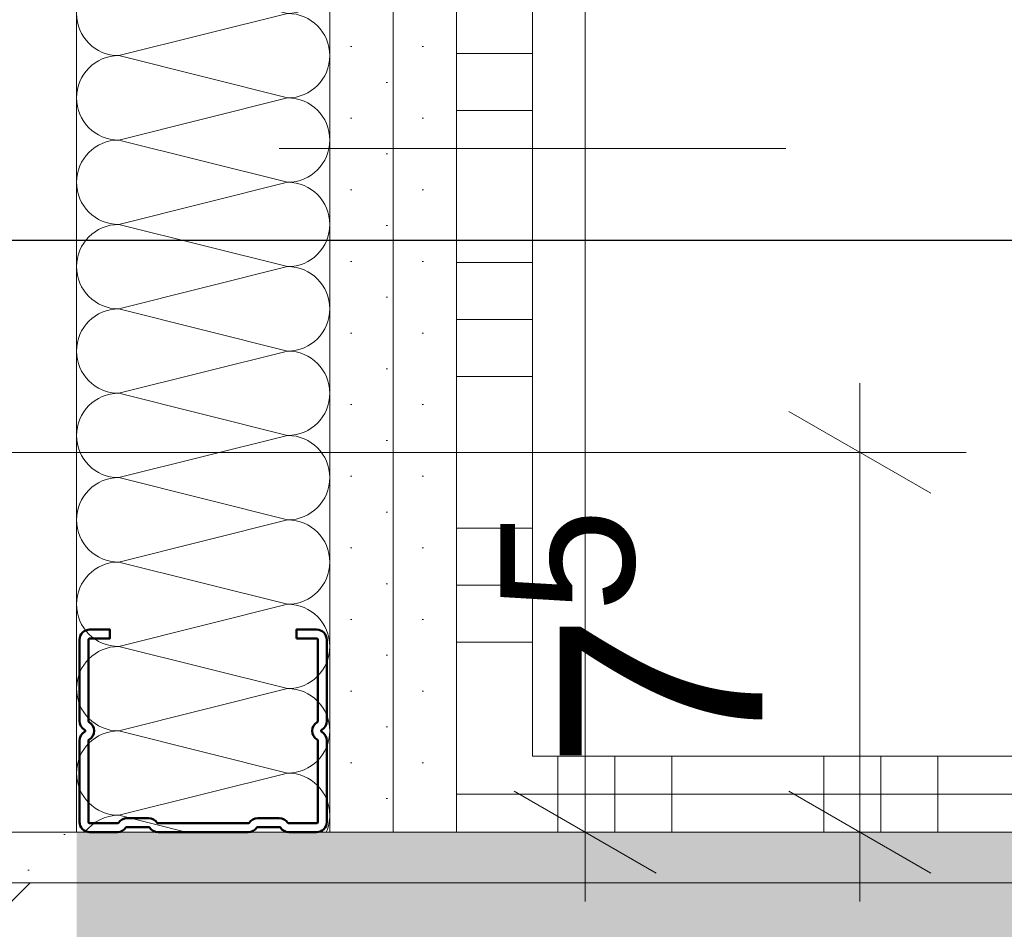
# Model space of a CAD drawing. Header units: metres. Extents: x -3.5 to 65.3, y -10.9 to 16.7.
# Tile 111 of 138: x 44.129 to 44.323, y 0.236 to 0.415. Entities that reach past the tile are written whole.
import ezdxf

# ---------------------------------------------------------------- set-up
doc = ezdxf.new("R2010")
doc.units = ezdxf.units.M
doc.header["$MEASUREMENT"] = 0
doc.linetypes.add('Untersicht', pattern=[0.04, 0.03, -0.01])
doc.linetypes.add('Wipeout_Contour', pattern=[1, 0, -1])
for name, color, linetype in [('102 - Bemaßung_ Beschriftung.Detail_ Ausschnitt', 7, 'Continuous'), ('604 - Struktur.Wand Aussen', 7, 'Continuous'), ('605 - Struktur.Wand Innen', 7, 'Continuous'), ('608 - Struktur.Träger', 7, 'Continuous'), ('654 - Abdeckung.Wand Belag', 7, 'Continuous'), ('660 - Unterkonstruktion.Trockenbau', 7, 'Continuous'), ('Neubau_102 - Bemaßung_ Beschriftung.Detail_ Ausschnitt', 7, 'Continuous'), ('Neubau_606 - Struktur.Wand Innen Ausbau', 7, 'Continuous'), ('Neubau_650 - Abdeckung.Fußboden Aufbau', 7, 'Continuous')]:
    doc.layers.add(name, color=color, linetype=linetype)
doc.styles.add('ERSTELLTER_STIL_1', font='txt')
doc.dimstyles.new('ERSTELLTER_STIL__1', dxfattribs={"dimtxt": 0.04, "dimasz": 0.02128, "dimexe": 0.18, "dimexo": 0.0625, "dimgap": 0, "dimtad": 1, "dimzin": 0, "dimdsep": 46, "dimtxsty": 'ERSTELLTER_STIL_1', "dimblk": 'ARROWHEAD_2', "dimblk1": 'ARROWHEAD_2', "dimblk2": 'ARROWHEAD_2', "dimcen": 0.09, "dimse1": 1, "dimse2": 1, "dimclrd": 7, "dimclre": 7, "dimclrt": 7, "dimazin": 0, "dimtfac": 1, "dimtdec": 4, "dimtmove": 0, "dimatfit": 3, "dimfxl": 1, "dimtolj": 1, "dimtzin": 0, "dimarcsym": 0})
doc.dimstyles.new('ERSTELLTER_STIL__3', dxfattribs={"dimtxt": 0.04, "dimasz": 0.02128, "dimexe": 0.18, "dimexo": 0.0625, "dimgap": 0, "dimtad": 1, "dimtih": 1, "dimtoh": 1, "dimzin": 0, "dimdsep": 46, "dimtxsty": 'ERSTELLTER_STIL_1', "dimblk": 'ARROWHEAD_2', "dimblk1": 'ARROWHEAD_2', "dimblk2": 'ARROWHEAD_2', "dimcen": 0.09, "dimse1": 1, "dimse2": 1, "dimclrd": 7, "dimclre": 7, "dimclrt": 7, "dimazin": 0, "dimtfac": 1, "dimtdec": 4, "dimtmove": 0, "dimatfit": 3, "dimfxl": 1, "dimtolj": 1, "dimtzin": 0, "dimarcsym": 0})
doc.dimstyles.new('ERSTELLTER_STIL__4', dxfattribs={"dimtxt": 0.04, "dimasz": 0.02128, "dimexe": 0.18, "dimexo": 0.0625, "dimgap": 0, "dimtad": 1, "dimtih": 1, "dimtoh": 1, "dimzin": 0, "dimdsep": 46, "dimtxsty": 'ERSTELLTER_STIL_1', "dimblk": 'ARROWHEAD_2', "dimblk1": 'ARROWHEAD_2', "dimblk2": 'ARROWHEAD_2', "dimcen": 0.09, "dimse1": 1, "dimse2": 1, "dimclrd": 7, "dimclre": 7, "dimclrt": 7, "dimazin": 0, "dimtfac": 1, "dimtdec": 4, "dimtmove": 2, "dimatfit": 3, "dimfxl": 1, "dimtolj": 1, "dimtzin": 0, "dimarcsym": 0})
doc.dimstyles.new('ERSTELLTER_STIL__6', dxfattribs={"dimtxt": 0.04, "dimasz": 0.02128, "dimexe": 0.18, "dimexo": 0.0625, "dimgap": 0, "dimtad": 1, "dimzin": 0, "dimdsep": 46, "dimtxsty": 'ERSTELLTER_STIL_1', "dimblk": 'ARROWHEAD_2', "dimblk1": 'ARROWHEAD_2', "dimblk2": 'ARROWHEAD_2', "dimcen": 0.09, "dimclrd": 7, "dimclre": 7, "dimclrt": 7, "dimazin": 0, "dimtfac": 1, "dimtdec": 4, "dimtmove": 0, "dimatfit": 3, "dimfxl": 1, "dimtolj": 1, "dimtzin": 0, "dimarcsym": 0})
doc.dimstyles.new('ERSTELLTER_STIL__7', dxfattribs={"dimtxt": 0.18, "dimasz": 0.010944, "dimexe": 0.18, "dimexo": 0.0625, "dimgap": 0, "dimtad": 0, "dimtih": 1, "dimtoh": 1, "dimdec": 4, "dimzin": 0, "dimdsep": 46, "dimcen": 0.09, "dimadec": 0, "dimazin": 0, "dimtfac": 1, "dimtdec": 4, "dimtmove": 0, "dimatfit": 3, "dimldrblk": 'ARROWHEAD_11', "dimfxl": 1, "dimtolj": 1, "dimtzin": 0, "dimarcsym": 0})
pattern_1 = [(45, (0, 0), (-0.007071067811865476, 0.007071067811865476), [0, -0.01])]
pattern_2 = [(44.99999999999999, (0, 0), (-0.03394112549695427, 0.03394112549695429), []), (44.99999999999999, (-0.01697056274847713, 0.01697056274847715), (-0.03394112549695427, 0.03394112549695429), [0.036, -0.012])]

# ---------------------------------------------------------------- blocks, each defined once
blk = doc.blocks.new('*X8')
at = {"layer": 'Neubau_606 - Struktur.Wand Innen Ausbau', "color": 7, "linetype": 'Continuous', "lineweight": 5}
for p, q in [((44.16832285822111, 0.4299999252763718), (44.14832315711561, 0.4249999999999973)), ((44.18165649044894, 0.4166666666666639), (44.14832315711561, 0.4249999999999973)), ((44.18165649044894, 0.4166666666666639), (44.14832315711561, 0.4083333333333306)), ((44.18165649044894, 0.3999999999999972), (44.14832315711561, 0.4083333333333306)), ((44.18165649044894, 0.3999999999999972), (44.14832315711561, 0.3916666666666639)), ((44.18165649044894, 0.3833333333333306), (44.14832315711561, 0.3916666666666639)), ((44.18165649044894, 0.3833333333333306), (44.14832315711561, 0.3749999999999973)), ((44.18165649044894, 0.3666666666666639), (44.14832315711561, 0.3749999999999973)), ((44.18165649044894, 0.3666666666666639), (44.14832315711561, 0.3583333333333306)), ((44.18165649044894, 0.3499999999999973), (44.14832315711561, 0.3583333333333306)), ((44.18165649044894, 0.3499999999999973), (44.14832315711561, 0.3416666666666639)), ((44.18165649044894, 0.3333333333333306), (44.14832315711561, 0.3416666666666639)), ((44.18165649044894, 0.3333333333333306), (44.14832315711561, 0.3249999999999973)), ((44.18165649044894, 0.3166666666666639), (44.14832315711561, 0.3249999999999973)), ((44.18165649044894, 0.3166666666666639), (44.14832315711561, 0.3083333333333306)), ((44.18165649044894, 0.2999999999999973), (44.14832315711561, 0.3083333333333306)), ((44.18165649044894, 0.2999999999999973), (44.14832315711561, 0.2916666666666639)), ((44.18165649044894, 0.2833333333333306), (44.14832315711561, 0.2916666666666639)), ((44.18165649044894, 0.2833333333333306), (44.14832315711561, 0.2749999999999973)), ((44.18165649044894, 0.2666666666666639), (44.14832315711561, 0.2749999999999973)), ((44.18165649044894, 0.2666666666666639), (44.14832315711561, 0.2583333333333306)), ((44.16165649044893, 0.2549999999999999), (44.14832315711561, 0.2583333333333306))]:
    blk.add_line(p, q, dxfattribs=at)
for centre, radius, start, end in [((44.14832315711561, 0.4333333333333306), 0.008333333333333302, 203.5788663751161, 270), ((44.18165649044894, 0.4249999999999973), 0.008333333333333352, 0, 36.86936101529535), ((44.14832315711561, 0.4166666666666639), 0.008333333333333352, 90, 180), ((44.18165649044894, 0.4249999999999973), 0.008333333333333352, 270, 0), ((44.14832315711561, 0.4166666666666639), 0.008333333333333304, 180, 270), ((44.18165649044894, 0.4083333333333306), 0.008333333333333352, 0, 90), ((44.14832315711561, 0.3999999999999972), 0.008333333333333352, 90, 180), ((44.18165649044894, 0.4083333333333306), 0.00833333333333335, 270, 0), ((44.14832315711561, 0.3999999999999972), 0.008333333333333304, 180, 270), ((44.18165649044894, 0.3916666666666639), 0.008333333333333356, 0, 90), ((44.14832315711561, 0.3833333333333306), 0.008333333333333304, 90, 180), ((44.18165649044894, 0.3916666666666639), 0.008333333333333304, 270, 0), ((44.14832315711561, 0.3833333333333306), 0.008333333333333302, 180, 270), ((44.18165649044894, 0.3749999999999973), 0.008333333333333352, 0, 90), ((44.14832315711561, 0.3666666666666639), 0.008333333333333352, 90, 180), ((44.18165649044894, 0.3749999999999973), 0.008333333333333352, 270, 0), ((44.14832315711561, 0.3666666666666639), 0.008333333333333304, 180, 270), ((44.18165649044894, 0.3583333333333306), 0.008333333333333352, 0, 90), ((44.14832315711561, 0.3499999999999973), 0.008333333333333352, 90, 180), ((44.18165649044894, 0.3583333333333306), 0.00833333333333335, 270, 0), ((44.14832315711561, 0.3499999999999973), 0.008333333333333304, 180, 270), ((44.18165649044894, 0.3416666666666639), 0.008333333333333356, 0, 90), ((44.14832315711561, 0.3333333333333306), 0.008333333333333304, 90, 180), ((44.18165649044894, 0.3416666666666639), 0.008333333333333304, 270, 0), ((44.14832315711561, 0.3333333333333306), 0.008333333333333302, 180, 270), ((44.18165649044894, 0.3249999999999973), 0.008333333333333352, 0, 90), ((44.14832315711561, 0.3166666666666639), 0.008333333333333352, 90, 180), ((44.18165649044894, 0.3249999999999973), 0.008333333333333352, 270, 0), ((44.14832315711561, 0.3166666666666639), 0.008333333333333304, 180, 270), ((44.18165649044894, 0.3083333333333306), 0.008333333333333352, 0, 90), ((44.14832315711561, 0.2999999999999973), 0.008333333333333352, 90, 180), ((44.18165649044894, 0.3083333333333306), 0.00833333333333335, 270, 0), ((44.14832315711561, 0.2999999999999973), 0.008333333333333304, 180, 270), ((44.18165649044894, 0.2916666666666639), 0.008333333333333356, 0, 90), ((44.14832315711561, 0.2833333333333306), 0.008333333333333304, 90, 180), ((44.18165649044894, 0.2916666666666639), 0.008333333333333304, 270, 0), ((44.14832315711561, 0.2833333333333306), 0.008333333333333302, 180, 270), ((44.18165649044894, 0.2749999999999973), 0.008333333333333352, 0, 90), ((44.14832315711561, 0.2666666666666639), 0.008333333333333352, 90, 180), ((44.18165649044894, 0.2749999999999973), 0.008333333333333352, 270, 0), ((44.14832315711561, 0.2666666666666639), 0.008333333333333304, 180, 270), ((44.18165649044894, 0.2583333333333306), 0.008333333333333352, 0, 90), ((44.14832315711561, 0.2499999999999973), 0.008333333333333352, 90, 143.1301023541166), ((44.18165649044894, 0.2583333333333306), 0.00833333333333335, 336.4218215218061, 0)]:
    blk.add_arc(centre, radius, start, end, dxfattribs=at)
blk = doc.blocks.new('*X93')
at = {"layer": '654 - Abdeckung.Wand Belag', "color": 7, "linetype": 'Continuous', "lineweight": 5}
blk.add_line((44.21498974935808, 0.2625000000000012), (44.22248964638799, 0.2625000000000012), dxfattribs=at)
blk = doc.blocks.new('*X95')
at = {"layer": '654 - Abdeckung.Wand Belag', "color": 7, "linetype": 'Continuous', "lineweight": 5}
for p, q in [((44.23499999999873, 0.2700001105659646), (44.23499999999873, 0.2625000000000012)), ((44.24624999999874, 0.270000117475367), (44.24624999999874, 0.2625000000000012)), ((44.25749999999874, 0.2700001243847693), (44.25749999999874, 0.2625000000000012)), ((44.28749999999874, 0.2700001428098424), (44.28749999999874, 0.2625000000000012)), ((44.29874999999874, 0.2700001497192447), (44.29874999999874, 0.2625000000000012)), ((44.30999999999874, 0.2700001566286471), (44.30999999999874, 0.2625000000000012)), ((44.22998974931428, 0.2625000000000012), (44.25749999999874, 0.2625000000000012)), ((44.23499999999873, 0.2625000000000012), (44.23499999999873, 0.2550001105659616)), ((44.24624999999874, 0.2625000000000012), (44.24624999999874, 0.255000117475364)), ((44.25749999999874, 0.2625000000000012), (44.30999999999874, 0.2625000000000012)), ((44.25749999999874, 0.2625000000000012), (44.25749999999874, 0.2550001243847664)), ((44.28749999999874, 0.2625000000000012), (44.28749999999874, 0.2550001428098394)), ((44.29874999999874, 0.2625000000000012), (44.29874999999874, 0.2550001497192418)), ((44.30999999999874, 0.2625000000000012), (44.36249999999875, 0.2625000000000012)), ((44.30999999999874, 0.2625000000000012), (44.30999999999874, 0.2550001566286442))]:
    blk.add_line(p, q, dxfattribs=at)
blk = doc.blocks.new('*X96')
at = {"layer": '654 - Abdeckung.Wand Belag', "color": 7, "linetype": 'Continuous', "lineweight": 5}
blk.add_line((44.22248964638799, 0.2625000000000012), (44.22998974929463, 0.2625000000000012), dxfattribs=at)
blk = doc.blocks.new('*X140')
at = {"layer": '654 - Abdeckung.Wand Belag', "color": 7, "linetype": 'Continuous', "lineweight": 5}
for p, q in [((44.2149898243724, 0.5025000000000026), (44.22998982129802, 0.5025000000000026)), ((44.21498981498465, 0.4725000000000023), (44.22998981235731, 0.4725000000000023)), ((44.21498981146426, 0.4612500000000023), (44.22998980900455, 0.4612500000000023)), ((44.21498980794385, 0.4500000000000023), (44.22998980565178, 0.4500000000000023)), ((44.21498979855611, 0.420000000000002), (44.22998979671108, 0.420000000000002)), ((44.21498979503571, 0.408750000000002), (44.22998979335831, 0.408750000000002)), ((44.21498979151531, 0.397500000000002), (44.22998979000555, 0.397500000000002)), ((44.21498978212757, 0.3675000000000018), (44.22998978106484, 0.3675000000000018)), ((44.21498977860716, 0.3562500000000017), (44.22998977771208, 0.3562500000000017)), ((44.21498977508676, 0.3450000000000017), (44.22998977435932, 0.3450000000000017)), ((44.21498976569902, 0.3150000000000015), (44.22998976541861, 0.3150000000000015)), ((44.21498976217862, 0.3037500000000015), (44.22998976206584, 0.3037500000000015)), ((44.21498975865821, 0.2925000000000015), (44.22998975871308, 0.2925000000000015))]:
    blk.add_line(p, q, dxfattribs=at)
blk = doc.blocks.new('*D167')
at = {"layer": '102 - Bemaßung_ Beschriftung.Detail_ Ausschnitt', "color": 7, "linetype": 'Continuous', "lineweight": 5}
for p, q in [((43.97307175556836, 1.111299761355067), (43.95690595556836, 1.083299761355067)), ((45.47310035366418, 1.111299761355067), (45.45693455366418, 1.083299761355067)), ((43.96498885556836, 1.097299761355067), (45.46501753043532, 1.097299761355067))]:
    blk.add_line(p, q, dxfattribs=at)
at = {"layer": '102 - Bemaßung_ Beschriftung.Detail_ Ausschnitt', "color": 7, "lineweight": 5, "char_height": 0.04, "attachment_point": 7, "style": 'ERSTELLTER_STIL_1'}
for s, insert in [('\\A1;{\\pql;\\fArial|b0|i0|c0|p38;1,50}', (44.74336292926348, 1.105299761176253)), ('\\A1;{\\pql;\\fArial|b0|i0|c0|p38;3}', (45.4265711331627, 1.105299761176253))]:
    blk.add_mtext(s, dxfattribs=dict(at, insert=insert))
blk = doc.blocks.new('ARROWHEAD_2')
at = {"color": 0, "linetype": 'Continuous', "lineweight": 0}
for p, q in [((-0.3781315, -0.655), (0.3781315, 0.655)), ((0, 0), (-1, 0))]:
    blk.add_line(p, q, dxfattribs=at)
blk = doc.blocks.new('*D197')
at = {"layer": '102 - Bemaßung_ Beschriftung.Detail_ Ausschnitt', "color": 7, "linetype": 'Continuous', "lineweight": 5}
for p, q in [((44.60098904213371, 0.2630828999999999), (44.62898904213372, 0.2469170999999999)), ((44.63598904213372, 0.2549999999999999), (44.59398904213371, 0.2549999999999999)), ((44.61498904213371, 0.245000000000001), (44.61498904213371, 0.2549999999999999)), ((44.60098904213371, 0.253082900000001), (44.62898904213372, 0.236917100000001)), ((44.63598904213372, 0.245000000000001), (44.59398904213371, 0.245000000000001)), ((44.61498904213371, 0.231308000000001), (44.61498904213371, 0.245000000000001))]:
    blk.add_line(p, q, dxfattribs=at)
at = {"layer": '102 - Bemaßung_ Beschriftung.Detail_ Ausschnitt', "color": 7, "lineweight": 5, "insert": (44.60698904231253, 0.2065536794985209), "char_height": 0.04, "attachment_point": 7, "rotation": 90, "style": 'ERSTELLTER_STIL_1'}
blk.add_mtext('\\A1;{\\pql;\\fArial|b0|i0|c0|p38;1}', dxfattribs=at)
blk = doc.blocks.new('*D198')
at = {"layer": '102 - Bemaßung_ Beschriftung.Detail_ Ausschnitt', "color": 7, "linetype": 'Continuous', "lineweight": 5}
for p, q in [((44.61498904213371, 0.5049999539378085), (44.61498904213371, 0.8699749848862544)), ((44.60098904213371, 0.5130828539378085), (44.62898904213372, 0.4969170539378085)), ((44.63598904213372, 0.5049999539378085), (44.59398904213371, 0.5049999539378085)), ((44.61498904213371, 0.2549999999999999), (44.61498904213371, 0.5049999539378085)), ((44.60098904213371, 0.2630828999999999), (44.62898904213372, 0.2469170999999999)), ((44.63598904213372, 0.2549999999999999), (44.59398904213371, 0.2549999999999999))]:
    blk.add_line(p, q, dxfattribs=at)
at = {"layer": '102 - Bemaßung_ Beschriftung.Detail_ Ausschnitt', "color": 7, "lineweight": 5, "insert": (44.60698904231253, 0.349645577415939), "char_height": 0.04, "attachment_point": 7, "rotation": 90, "style": 'ERSTELLTER_STIL_1'}
blk.add_mtext('\\A1;{\\pql;\\fArial|b0|i0|c0|p38;25}', dxfattribs=at)
blk = doc.blocks.new('*D212')
at = {"layer": '102 - Bemaßung_ Beschriftung.Detail_ Ausschnitt', "color": 7, "linetype": 'Continuous', "lineweight": 5}
for p, q in [((44.50098904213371, 0.2630828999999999), (44.52898904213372, 0.2469170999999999)), ((44.53598904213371, 0.2549999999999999), (44.49398904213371, 0.2549999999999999)), ((44.51498904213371, 0.2449999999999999), (44.51498904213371, 0.2549999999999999)), ((44.50098904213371, 0.2530828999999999), (44.52898904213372, 0.2369170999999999)), ((44.53598904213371, 0.2449999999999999), (44.49398904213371, 0.2449999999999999)), ((44.51498904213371, 0.2313079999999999), (44.51498904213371, 0.2449999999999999))]:
    blk.add_line(p, q, dxfattribs=at)
at = {"layer": '102 - Bemaßung_ Beschriftung.Detail_ Ausschnitt', "color": 7, "lineweight": 5, "insert": (44.50698904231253, 0.2065536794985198), "char_height": 0.04, "attachment_point": 7, "rotation": 90, "style": 'ERSTELLTER_STIL_1'}
blk.add_mtext('\\A1;{\\pql;\\fArial|b0|i0|c0|p38;1}', dxfattribs=at)
blk = doc.blocks.new('*D213')
at = {"layer": '102 - Bemaßung_ Beschriftung.Detail_ Ausschnitt', "color": 7, "linetype": 'Continuous', "lineweight": 5}
for p, q in [((44.51498904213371, 0.7099822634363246), (44.51498904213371, 1.084975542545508)), ((44.50098904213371, 0.7180651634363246), (44.52898904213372, 0.7018993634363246)), ((44.53598904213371, 0.7099822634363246), (44.49398904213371, 0.7099822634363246)), ((44.51498904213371, 0.2549999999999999), (44.51498904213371, 0.7099822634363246)), ((44.50098904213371, 0.2630828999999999), (44.52898904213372, 0.2469170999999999)), ((44.53598904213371, 0.2549999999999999), (44.49398904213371, 0.2549999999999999))]:
    blk.add_line(p, q, dxfattribs=at)
at = {"layer": '102 - Bemaßung_ Beschriftung.Detail_ Ausschnitt', "color": 7, "lineweight": 5, "insert": (44.50764729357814, 0.4421198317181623), "char_height": 0.04, "attachment_point": 7, "rotation": 90, "style": 'ERSTELLTER_STIL_1'}
blk.add_mtext('\\A1;{\\pql;\\fArial|b0|i0|c0|p38;45\\fArial|b0|i0|c0|p38;\\A1{\\H.66x;\\S5^  ;}}', dxfattribs=at)
blk = doc.blocks.new('*D221')
at = {"layer": '102 - Bemaßung_ Beschriftung.Detail_ Ausschnitt', "color": 7, "linetype": 'Continuous', "lineweight": 5}
for p, q in [((44.71498904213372, 0.8399749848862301), (44.71498904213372, 0.8699749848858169)), ((44.70098904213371, 0.8480578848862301), (44.72898904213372, 0.8318920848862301)), ((44.73598904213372, 0.8399749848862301), (44.69398904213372, 0.8399749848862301)), ((44.71498904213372, 0.2549999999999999), (44.71498904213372, 0.8399749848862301)), ((44.70098904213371, 0.2630828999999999), (44.72898904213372, 0.2469170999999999)), ((44.73598904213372, 0.2549999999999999), (44.69398904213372, 0.2549999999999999)), ((44.71498904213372, 0.2413079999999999), (44.71498904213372, 0.2549999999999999))]:
    blk.add_line(p, q, dxfattribs=at)
at = {"layer": '102 - Bemaßung_ Beschriftung.Detail_ Ausschnitt', "color": 7, "lineweight": 5, "char_height": 0.04, "attachment_point": 7, "rotation": 90, "style": 'ERSTELLTER_STIL_1'}
for s, insert in [('\\A1;{\\pql;\\fArial|b0|i0|c0|p38;3}', (44.70698904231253, 0.80152866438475)), ('\\A1;{\\pql;\\fArial|b0|i0|c0|p38;58\\fArial|b0|i0|c0|p38;\\A1{\\H.66x;\\S5^  ;}}', (44.70764729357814, 0.4919390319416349))]:
    blk.add_mtext(s, dxfattribs=dict(at, insert=insert))
blk = doc.blocks.new('*D284')
at = {"layer": '102 - Bemaßung_ Beschriftung.Detail_ Ausschnitt', "color": 7, "linetype": 'Continuous', "lineweight": 5}
for p, q in [((43.87998899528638, -0.5836149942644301), (43.87998899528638, -0.54161499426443)), ((47.17998899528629, -0.5836149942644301), (47.17998899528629, -0.54161499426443)), ((43.88807189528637, -0.5486149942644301), (43.87190609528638, -0.5766149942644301)), ((47.18807189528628, -0.5486149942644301), (47.17190609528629, -0.5766149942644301)), ((43.87998899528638, -0.5626149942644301), (47.17998899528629, -0.5626149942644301))]:
    blk.add_line(p, q, dxfattribs=at)
at = {"layer": '102 - Bemaßung_ Beschriftung.Detail_ Ausschnitt', "color": 7, "lineweight": 5, "insert": (45.47677739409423, -0.554614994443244), "char_height": 0.04, "attachment_point": 7, "style": 'ERSTELLTER_STIL_1'}
blk.add_mtext('\\A1;{\\pql;\\fArial|b0|i0|c0|p38;3,30}', dxfattribs=at)
blk = doc.blocks.new('*D294')
at = {"layer": '102 - Bemaßung_ Beschriftung.Detail_ Ausschnitt', "color": 7, "linetype": 'Continuous', "lineweight": 5}
for p, q in [((43.97307175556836, -0.6986149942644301), (43.95690595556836, -0.7266149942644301)), ((44.22307272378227, -0.6986149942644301), (44.20690692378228, -0.7266149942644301)), ((43.96498885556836, -0.7126149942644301), (44.21498990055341, -0.7126149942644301))]:
    blk.add_line(p, q, dxfattribs=at)
at = {"layer": '102 - Bemaßung_ Beschriftung.Detail_ Ausschnitt', "color": 7, "lineweight": 5, "insert": (44.05963494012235, -0.704614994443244), "char_height": 0.04, "attachment_point": 7, "style": 'ERSTELLTER_STIL_1'}
blk.add_mtext('\\A1;{\\pql;\\fArial|b0|i0|c0|p38;25}', dxfattribs=at)
blk = doc.blocks.new('*D295')
at = {"layer": '102 - Bemaßung_ Beschriftung.Detail_ Ausschnitt', "color": 7, "linetype": 'Continuous', "lineweight": 5}
for p, q in [((44.21498990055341, -0.7336149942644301), (44.21498990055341, -0.6916149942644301)), ((47.159975, -0.7336149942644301), (47.159975, -0.6916149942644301)), ((44.22307272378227, -0.6986149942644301), (44.20690692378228, -0.7266149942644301)), ((47.16805789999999, -0.6986149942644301), (47.1518921, -0.7266149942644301)), ((43.96498885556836, -0.7126149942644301), (44.21498990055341, -0.7126149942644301)), ((44.21498982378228, -0.7126149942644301), (47.159975, -0.7126149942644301))]:
    blk.add_line(p, q, dxfattribs=at)
at = {"layer": '102 - Bemaßung_ Beschriftung.Detail_ Ausschnitt', "color": 7, "lineweight": 5, "char_height": 0.04, "attachment_point": 7, "style": 'ERSTELLTER_STIL_1'}
for s, insert in [('\\A1;{\\pql;\\fArial|b0|i0|c0|p38;2,94\\fArial|b0|i0|c0|p38;\\A1{\\H.66x;\\S5^  ;}}', (45.60907685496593, -0.7123772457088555)), ('\\A1;{\\pql;\\fArial|b0|i0|c0|p38;2}', (47.12152867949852, -0.704614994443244))]:
    blk.add_mtext(s, dxfattribs=dict(at, insert=insert))
blk = doc.blocks.new('*D316')
at = {"layer": '102 - Bemaßung_ Beschriftung.Detail_ Ausschnitt', "color": 7, "linetype": 'Continuous', "lineweight": 5}
for p, q in [((47.0459642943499, 3.728080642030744), (47.07396429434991, 3.711914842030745)), ((47.0809642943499, 3.719997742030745), (47.0389642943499, 3.719997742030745)), ((47.0599642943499, 0.2549999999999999), (47.0599642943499, 3.719997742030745)), ((47.0459642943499, 0.2630828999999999), (47.07396429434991, 0.2469170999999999)), ((47.0809642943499, 0.2549999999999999), (47.0389642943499, 0.2549999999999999)), ((47.0599642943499, 0.2413079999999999), (47.0599642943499, 0.2549999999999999))]:
    blk.add_line(p, q, dxfattribs=at)
at = {"layer": '102 - Bemaßung_ Beschriftung.Detail_ Ausschnitt', "color": 7, "lineweight": 5, "insert": (47.05972654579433, 1.924270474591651), "char_height": 0.04, "attachment_point": 7, "rotation": 90, "style": 'ERSTELLTER_STIL_1'}
blk.add_mtext('\\A1;{\\pql;\\fArial|b0|i0|c0|p38;3,46\\fArial|b0|i0|c0|p38;\\A1{\\H.66x;\\S5^  ;}}', dxfattribs=at)
blk = doc.blocks.new('*D366')
at = {"layer": '102 - Bemaßung_ Beschriftung.Detail_ Ausschnitt', "color": 7, "linetype": 'Continuous', "lineweight": 5}
for p, q in [((46.19070541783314, 0.6335043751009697), (46.19070541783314, 1.235497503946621)), ((46.17670541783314, 0.6415872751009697), (46.20470541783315, 0.6254214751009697)), ((46.21170541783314, 0.6335043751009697), (46.16970541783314, 0.6335043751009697)), ((46.19070541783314, 0.2550000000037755), (46.19070541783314, 0.6335043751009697)), ((46.17670541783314, 0.2630829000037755), (46.20470541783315, 0.2469171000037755)), ((46.21170541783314, 0.2550000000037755), (46.16970541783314, 0.2550000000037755)), ((46.19070541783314, 0.2413080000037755), (46.19070541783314, 0.2550000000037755))]:
    blk.add_line(p, q, dxfattribs=at)
at = {"layer": '102 - Bemaßung_ Beschriftung.Detail_ Ausschnitt', "color": 7, "lineweight": 5, "insert": (46.183391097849, 0.3938639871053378), "char_height": 0.04, "attachment_point": 7, "rotation": 90, "style": 'ERSTELLTER_STIL_1'}
blk.add_mtext('\\A1;{\\pql;\\fArial|b0|i0|c0|p38;37\\fArial|b0|i0|c0|p38;\\A1{\\H.66x;\\S85^  ;}}', dxfattribs=at)
blk = doc.blocks.new('*D400')
at = {"layer": '102 - Bemaßung_ Beschriftung.Detail_ Ausschnitt', "color": 7, "linetype": 'Continuous', "lineweight": 5}
for p, q in [((44.29458823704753, 0.3299999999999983), (44.29458823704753, 0.3436919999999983)), ((44.30858823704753, 0.3219170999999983), (44.28058823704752, 0.3380828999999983)), ((44.31558823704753, 0.3299999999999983), (44.04998994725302, 0.3299999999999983)), ((44.29458823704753, 0.2549999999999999), (44.29458823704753, 0.3299999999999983)), ((44.28058823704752, 0.2630828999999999), (44.30858823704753, 0.2469170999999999)), ((44.31558823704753, 0.2549999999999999), (44.21498982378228, 0.2549999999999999)), ((44.29458823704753, 0.2413079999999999), (44.29458823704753, 0.2549999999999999))]:
    blk.add_line(p, q, dxfattribs=at)
at = {"layer": '102 - Bemaßung_ Beschriftung.Detail_ Ausschnitt', "color": 7, "lineweight": 5, "insert": (44.28702267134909, 0.2673058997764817), "char_height": 0.04, "attachment_point": 7, "rotation": 90, "style": 'ERSTELLTER_STIL_1'}
blk.add_mtext('\\A1;{\\pql;\\fArial|b0|i0|c0|p38;7\\fArial|b0|i0|c0|p38;\\A1{\\H.66x;\\S5^  ;}}', dxfattribs=at)
blk = doc.blocks.new('*D427')
at = {"layer": '102 - Bemaßung_ Beschriftung.Detail_ Ausschnitt', "color": 7, "linetype": 'Continuous', "lineweight": 5}
for p, q in [((44.22638948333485, 3.728080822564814), (44.25438948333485, 3.711915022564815)), ((44.26138948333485, 3.719997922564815), (44.21938948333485, 3.719997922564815)), ((44.24038948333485, 0.2549999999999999), (44.24038948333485, 3.719997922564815)), ((44.22638948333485, 0.2630828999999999), (44.25438948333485, 0.2469170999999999)), ((44.26138948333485, 0.2549999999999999), (44.21498982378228, 0.2549999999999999)), ((44.24038948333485, 0.2413079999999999), (44.24038948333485, 0.2549999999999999))]:
    blk.add_line(p, q, dxfattribs=at)
at = {"color": 254, "linetype": 'Wipeout_Contour', "lineweight": 0, "ltscale": 177.039482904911}
blk.add_wipeout([(44.239889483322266, 1.916770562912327), (44.239889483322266, 2.0582273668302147), (44.18488948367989, 2.0582273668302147), (44.18488948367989, 1.9167705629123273)], dxfattribs=at).dxf.layer = '102 - Bemaßung_ Beschriftung.Detail_ Ausschnitt'
at = {"layer": '102 - Bemaßung_ Beschriftung.Detail_ Ausschnitt', "color": 7, "lineweight": 5, "insert": (44.24015173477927, 1.924270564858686), "char_height": 0.04, "attachment_point": 7, "rotation": 90, "style": 'ERSTELLTER_STIL_1'}
blk.add_mtext('\\A1;{\\pql;\\fArial|b0|i0|c0|p38;3,46\\fArial|b0|i0|c0|p38;\\A1{\\H.66x;\\S5^  ;}}', dxfattribs=at)
blk = doc.blocks.new('ARROWHEAD_11')
at = {"color": 0, "linetype": 'Continuous', "lineweight": 0}
blk.add_line((0, 0), (-1, 0), dxfattribs=at)
at = {"color": 0, "linetype": 'Continuous', "lineweight": 0, "const_width": 0.25, "flags": 128}
blk.add_lwpolyline([(-0.125, 0, 1), (0.125, 0, 1)], format="xyb", close=True, dxfattribs=at)

msp = doc.modelspace()

# ---------------------------------------------------------------- hatches: boundary and pattern name
at = {"layer": '604 - Struktur.Wand Aussen', "linetype": 'Continuous', "lineweight": 0, "true_color": 0x000000}
h = msp.add_hatch(dxfattribs=at)
h.set_pattern_fill('Gips_0001', color=18, style=0, pattern_type=2)
h.set_pattern_definition(pattern_1)
h.paths.add_polyline_path([(43.88998896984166, 0.2450000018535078), (44.12999995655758, 0.2450000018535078), (44.12999995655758, 0.2549998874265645), (43.88998896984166, 0.2549998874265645)])
h = msp.add_hatch(dxfattribs=at)
h.set_pattern_fill('Gips_0001', color=18, style=0, pattern_type=2)
h.set_pattern_definition(pattern_1)
h.paths.add_polyline_path([(44.12999995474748, 0.2549999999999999), (44.12999995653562, 0.244999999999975), (44.13999995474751, 0.2549999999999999)])
h = msp.add_hatch(dxfattribs=at)
h.set_pattern_fill('Gips_0001', color=18, style=0, pattern_type=2)
h.set_pattern_definition(pattern_1)
h.paths.add_polyline_path([(44.12999995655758, 0.2449999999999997), (44.13999995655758, 0.2449999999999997), (44.13999995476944, 0.2549999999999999)])
h = msp.add_hatch(dxfattribs=at)
h.set_pattern_fill('Beton__Stahlbeton_0001', color=18, style=0, pattern_type=2)
h.set_pattern_definition(pattern_2)
h.paths.add_polyline_path([(43.88999995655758, 0.2449999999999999), (43.88999999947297, 0.004999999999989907), (44.12999995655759, 0.2449999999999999)])
h = msp.add_hatch(dxfattribs=at)
h.set_pattern_fill('Beton__Stahlbeton_0001', color=18, style=0, pattern_type=2)
h.set_pattern_definition(pattern_2)
h.paths.add_polyline_path([(43.88999999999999, 0.004999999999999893), (44.13, 0.004999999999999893), (44.12999995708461, 0.245000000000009)])
at = {"layer": '605 - Struktur.Wand Innen', "linetype": 'Continuous', "lineweight": 0, "true_color": 0x000000}
h = msp.add_hatch(dxfattribs=at)
h.set_pattern_fill('Gips_0001', color=18, style=0, pattern_type=2)
h.set_pattern_definition(pattern_1)
h.paths.add_polyline_path([(44.13999995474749, 0.2450000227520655), (47.16998896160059, 0.2450000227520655), (47.16998896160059, 0.255000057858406), (44.13999995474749, 0.255000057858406)])
h = msp.add_hatch(dxfattribs=at)
h.set_pattern_fill('Beton__Stahlbeton_0001', color=18, style=0, pattern_type=2)
h.set_pattern_definition(pattern_2)
h.paths.add_polyline_path([(44.14000000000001, 0.004999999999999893), (44.13999995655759, 0.2449999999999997), (44.12999995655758, 0.2449999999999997), (44.13, 0.004999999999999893)])
h = msp.add_hatch(dxfattribs=at)
h.set_pattern_fill('Beton__Stahlbeton_0001', color=18, style=0, pattern_type=2)
h.set_pattern_definition(pattern_2)
h.paths.add_polyline_path([(44.14000000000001, 0.004999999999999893), (52.29498896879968, 0.004999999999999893), (52.29498896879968, 0.2449999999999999), (44.13999995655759, 0.2449999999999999)])
at = {"layer": 'Neubau_606 - Struktur.Wand Innen Ausbau', "linetype": 'Continuous', "lineweight": 0, "true_color": 0x000000}
h = msp.add_hatch(dxfattribs=at)
h.set_pattern_fill('Gips_0001', color=18, style=0, pattern_type=2)
h.set_pattern_definition(pattern_1)
h.paths.add_polyline_path([(44.20248982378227, 0.4924999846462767), (44.20248982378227, 0.2549999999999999), (44.21498982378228, 0.2549999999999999), (44.21498982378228, 0.4924999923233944)])
h = msp.add_hatch(dxfattribs=at)
h.set_pattern_fill('Gips_0001', color=18, style=0, pattern_type=2)
h.set_pattern_definition(pattern_1)
h.paths.add_polyline_path([(44.18998982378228, 0.4799999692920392), (44.18998982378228, 0.2549999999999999), (44.20248982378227, 0.2549999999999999), (44.20248982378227, 0.4799999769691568)])
at = {"layer": 'Neubau_650 - Abdeckung.Fußboden Aufbau', "linetype": 'Continuous', "lineweight": 13, "true_color": 0xafafaf}
h = msp.add_hatch(dxfattribs=at)
h.set_pattern_fill('Raster_60x60_Fuge_2mm_0001', color=253, style=0, pattern_type=2)
h.set_pattern_definition([(0, (46.24498778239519, 3.643497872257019), (0, 0.602), []), (90, (46.24498778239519, 3.643497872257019), (-0.602, 0), [])])
h.paths.add_polyline_path([(47.15997805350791, 3.7199970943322), (43.96498994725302, 3.719997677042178), (43.96498994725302, 0.5049999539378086), (44.21498982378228, 0.5049999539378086), (44.21498982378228, 0.2550000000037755), (47.15997805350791, 0.2550000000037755)])

# ---------------------------------------------------------------- linework, layer by layer
at = {"layer": '604 - Struktur.Wand Aussen', "color": 7, "linetype": 'Continuous', "lineweight": 13}
for p, q in [((44.12999995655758, 0.2449999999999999), (43.88999995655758, 0.2449999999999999)), ((44.13999995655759, 0.2449999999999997), (44.12999995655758, 0.2449999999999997)), ((44.13999995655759, 0.2449999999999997), (44.12999995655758, 0.2449999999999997))]:
    msp.add_line(p, q, dxfattribs=at)
at = {"layer": '604 - Struktur.Wand Aussen', "color": 7, "linetype": 'Continuous', "lineweight": 5, "flags": 128}
msp.add_lwpolyline([(44.13999995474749, 0.2549999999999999), (43.89, 0.2549999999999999)], dxfattribs=at)
at = {"layer": '605 - Struktur.Wand Innen', "color": 7, "linetype": 'Continuous', "lineweight": 13}
msp.add_line((52.29498896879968, 0.2449999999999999), (44.13999995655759, 0.2449999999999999), dxfattribs=at)
at = {"layer": '605 - Struktur.Wand Innen', "color": 7, "linetype": 'Continuous', "lineweight": 5, "flags": 128}
msp.add_lwpolyline([(47.16998897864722, 0.2549999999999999), (44.13999995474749, 0.2549999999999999)], dxfattribs=at)
at = {"layer": '608 - Struktur.Träger', "color": 7, "linetype": 'Untersicht', "lineweight": 13}
msp.add_line((0.3799889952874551, 0.3899822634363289), (61.87998899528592, 0.3899822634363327), dxfattribs=at)
at = {"layer": '654 - Abdeckung.Wand Belag', "color": 7, "linetype": 'Continuous', "lineweight": 5, "flags": 128}
for points in [[(44.22998975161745, 0.2700001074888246), (44.22998982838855, 0.5199999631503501)], [(44.21498982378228, 0.5049999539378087), (44.21498975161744, 0.2700000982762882)], [(44.21498974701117, 0.2550000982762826), (44.21498975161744, 0.2700000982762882)], [(47.14497472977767, 0.2700018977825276), (44.22998975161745, 0.2700001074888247)], [(44.21498974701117, 0.2550000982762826), (47.15997472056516, 0.2550019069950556)]]:
    msp.add_lwpolyline(points, dxfattribs=at)
at = {"layer": 'Neubau_606 - Struktur.Wand Innen Ausbau', "color": 1, "linetype": 'Continuous', "lineweight": 5}
for p, q in [((44.20248982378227, 0.2549999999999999), (44.20248982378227, 0.4799999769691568)), ((44.18998982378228, 0.2549999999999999), (44.18998982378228, 0.4299999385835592))]:
    msp.add_line(p, q, dxfattribs=at)
at = {"layer": 'Neubau_606 - Struktur.Wand Innen Ausbau', "color": 1, "linetype": 'Continuous', "lineweight": 5, "flags": 128}
for points in [[(44.21498982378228, 0.2549999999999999), (44.21498982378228, 0.5049999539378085)], [(44.13998982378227, 0.4299999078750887), (44.13998982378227, 0.2549999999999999)], [(44.18998982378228, 0.2549999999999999), (44.13998982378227, 0.2549999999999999)], [(44.20248982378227, 0.2549999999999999), (44.18998982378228, 0.2549999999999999)], [(44.21498982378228, 0.2549999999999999), (44.20248982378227, 0.2549999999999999)]]:
    msp.add_lwpolyline(points, dxfattribs=at)
at = {"layer": 'Neubau_650 - Abdeckung.Fußboden Aufbau', "color": 1, "linetype": 'Continuous', "lineweight": 13, "flags": 128}
msp.add_lwpolyline([(47.15997805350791, 3.7199970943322), (47.15997805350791, 0.2550000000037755), (44.21498982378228, 0.2550000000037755), (44.21498982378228, 0.5049999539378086), (43.96498994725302, 0.5049999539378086), (43.96498994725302, 3.719997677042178), (45.85998779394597, 3.719997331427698)], dxfattribs=at)

# ---------------------------------------------------------------- block references
at = {"layer": '654 - Abdeckung.Wand Belag', "color": 7, "lineweight": 5}
for name in ['*X140', '*X95', '*X93', '*X96']:
    msp.add_blockref(name, (0, 0), dxfattribs=at)
at = {"layer": 'Neubau_606 - Struktur.Wand Innen Ausbau', "color": 1, "lineweight": 13}
msp.add_blockref('*X8', (0, 0), dxfattribs=at)

# ---------------------------------------------------------------- dimensions: what is measured, and where the dimension line sits
at = {"layer": '102 - Bemaßung_ Beschriftung.Detail_ Ausschnitt', "color": 7, "linetype": 'Continuous', "lineweight": 5}
for base, p1, p2, dimstyle, picture, middle in [((47.0599642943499, 3.719997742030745), (43.96498885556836, 0.2549999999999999), (44.70998676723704, 3.719997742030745), 'ERSTELLTER_STIL__1', '*D316', (47.03196429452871, 2.030247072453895)), ((46.19070541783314, 0.6335043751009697), (44.21498982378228, 0.2550000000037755), (46.24500003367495, 0.6335043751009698), 'ERSTELLTER_STIL__1', '*D366', (46.16270541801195, 0.493628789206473)), ((44.51498904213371, 0.7099822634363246), (43.96498885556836, 0.2549999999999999), (43.88998899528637, 0.7099822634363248), 'ERSTELLTER_STIL__1', '*D213', (44.48698904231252, 0.5266376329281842)), ((44.71498904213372, 0.8399749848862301), (44.21498982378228, 0.2549999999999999), (43.96498903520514, 0.8399749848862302), 'ERSTELLTER_STIL__1', '*D221', (44.68698904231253, 0.5764568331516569)), ((44.61498904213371, 0.5049999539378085), (44.21498982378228, 0.2549999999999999), (44.21498982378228, 0.5049999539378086), 'ERSTELLTER_STIL__1', '*D198', (44.58698904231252, 0.3801397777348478)), ((44.29458823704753, 0.3299999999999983), (44.21498982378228, 0.2549999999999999), (44.04998994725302, 0.3299999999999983), 'ERSTELLTER_STIL__6', '*D400', (44.26658823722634, 0.3365765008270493)), ((44.61498904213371, 0.2549999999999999), (22.1774999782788, 0.2450000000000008), (44.21498982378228, 0.2549999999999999), 'ERSTELLTER_STIL__1', '*D197', (44.58698904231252, 0.2218007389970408)), ((44.51498904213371, 0.2549999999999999), (49.6249944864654, 0.2449999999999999), (43.96498885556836, 0.2549999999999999), 'ERSTELLTER_STIL__1', '*D212', (44.48698904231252, 0.2218007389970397))]:
    dim = msp.add_linear_dim(base=base, p1=p1, p2=p2, angle=90, dimstyle=dimstyle, dxfattribs=at)
    dim.commit()
    dim.dimension.update_dxf_attribs({"geometry": picture, "text_midpoint": middle, "dimtype": 160, "text_rotation": 90})
for base, p1, p2, dimstyle, picture, middle in [((45.46501745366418, 1.097299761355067), (43.96498885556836, 0.2549999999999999), (45.46501745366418, 0.839983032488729), 'ERSTELLTER_STIL__4', '*D167', (44.79531593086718, 1.125299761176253)), ((47.17998899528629, -0.5626149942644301), (43.87998899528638, 0.6999822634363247), (47.17998899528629, 0.6999822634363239), 'ERSTELLTER_STIL__3', '*D284', (45.52873039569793, -0.534614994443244)), ((47.159975, -0.7126149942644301), (44.21498982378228, 0.2549999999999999), (47.159975, 0.6999822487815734), 'ERSTELLTER_STIL__3', '*D295', (45.71505345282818, -0.684614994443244)), ((44.21498982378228, -0.7126149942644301), (43.96498885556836, 0.2549999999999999), (44.21498982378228, 0.2549999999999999), 'ERSTELLTER_STIL__3', '*D294', (44.09012914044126, -0.684614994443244))]:
    dim = msp.add_linear_dim(base=base, p1=p1, p2=p2, dimstyle=dimstyle, dxfattribs=at)
    dim.commit()
    dim.dimension.update_dxf_attribs({"geometry": picture, "text_midpoint": middle, "dimtype": 160})

# ---------------------------------------------------------------- next in the draw order: dimensions: what is measured, and where the dimension line sits
dim = msp.add_linear_dim(base=(44.24038948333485, 3.719997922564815), p1=(44.21498982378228, 0.2549999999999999), p2=(44.8974887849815, 3.719997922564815), angle=90, dimstyle='ERSTELLTER_STIL__6', dxfattribs=at)
dim.commit()
dim.dimension.update_dxf_attribs({"geometry": '*D427', "text_midpoint": (44.21238948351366, 2.03024716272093), "dimtype": 160, "text_rotation": 90})

# ---------------------------------------------------------------- next in the draw order: linework, layer by layer
at = {"layer": '660 - Unterkonstruktion.Trockenbau', "color": 7, "linetype": 'Continuous', "lineweight": 50, "flags": 128}
msp.add_lwpolyline([(44.18339003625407, 0.2932500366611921), (44.183390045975, 0.2950000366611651), (44.18739004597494, 0.2950000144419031, -0.414213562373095), (44.18939003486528, 0.2930000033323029), (44.18938994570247, 0.2769485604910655, -0.267949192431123), (44.18838993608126, 0.2752165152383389, 0.5773502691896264), (44.18838993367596, 0.2747835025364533, -0.267949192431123), (44.18938992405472, 0.2730514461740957), (44.18938983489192, 0.2570000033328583, -0.414213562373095), (44.18738982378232, 0.2550000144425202), (44.18188982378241, 0.2550000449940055, -0.2504916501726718), (44.18022686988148, 0.2558889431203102, 0.2504916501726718), (44.18001900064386, 0.2560000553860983), (44.1757606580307, 0.2560000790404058, 0.2504916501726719), (44.17555278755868, 0.2558889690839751, -0.2504916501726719), (44.17388982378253, 0.2550000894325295), (44.1560898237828, 0.2550001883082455, -0.2504916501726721), (44.15442686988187, 0.2558890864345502, 0.2504916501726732), (44.15421900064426, 0.2560001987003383), (44.1499606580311, 0.2560002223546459, 0.2504916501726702), (44.14975278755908, 0.2558891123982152, -0.2504916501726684), (44.14808982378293, 0.2550002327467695), (44.14258982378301, 0.2550002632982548, -0.4142135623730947), (44.14058983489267, 0.2570002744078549), (44.14058992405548, 0.2730517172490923, -0.2679491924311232), (44.14158993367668, 0.274783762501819, 0.5773502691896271), (44.14158993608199, 0.2752167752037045, -0.2679491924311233), (44.14058994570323, 0.2769488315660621), (44.14059003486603, 0.2930002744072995, -0.414213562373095), (44.14259004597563, 0.2950002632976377), (44.14659004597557, 0.2950002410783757), (44.14659003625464, 0.2932502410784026), (44.1425900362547, 0.2932502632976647, 0.414213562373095), (44.142340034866, 0.2930002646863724), (44.1423399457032, 0.276948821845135, 0.2679491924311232), (44.14246494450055, 0.2767323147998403, -0.5773502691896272), (44.1424649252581, 0.273268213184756, 0.2679491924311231), (44.14233992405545, 0.2730517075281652), (44.14233983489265, 0.2570002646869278, 0.414213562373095), (44.14258983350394, 0.2567502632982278), (44.14808983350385, 0.2567502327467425, 0.25049165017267), (44.14829770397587, 0.2568613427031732, -0.2504916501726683), (44.14996066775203, 0.2577502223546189), (44.15421901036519, 0.2577501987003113, -0.250491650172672), (44.15588196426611, 0.2568613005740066, 0.2504916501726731), (44.15608983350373, 0.2567501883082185), (44.17388983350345, 0.2567500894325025, 0.2504916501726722), (44.17409770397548, 0.2568611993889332, -0.2504916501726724), (44.17576066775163, 0.2577500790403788), (44.18001901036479, 0.2577500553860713, -0.2504916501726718), (44.18168196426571, 0.2568611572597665, 0.2504916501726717), (44.18188983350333, 0.2567500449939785), (44.18738983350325, 0.2567500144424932, 0.414213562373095), (44.18763983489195, 0.2570000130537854), (44.18763992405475, 0.2730514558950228, 0.2679491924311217), (44.1875149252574, 0.2732679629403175, -0.5773502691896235), (44.18751494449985, 0.2767320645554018, 0.2679491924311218), (44.1876399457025, 0.2769485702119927), (44.1876400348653, 0.29300001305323, 0.4142135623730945), (44.18739003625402, 0.2932500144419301)], format="xyb", close=True, dxfattribs=at)

# ---------------------------------------------------------------- next in the draw order: leaders
at = {"layer": 'Neubau_102 - Bemaßung_ Beschriftung.Detail_ Ausschnitt', "color": 1, "linetype": 'Continuous', "lineweight": 13, "annotation_type": 0, "has_hookline": 1, "hookline_direction": 0, "text_width": 0.307802}
msp.add_leader([(44.04998994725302, 0.3299999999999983), (44.04998994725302, 0.3718975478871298), (44.72511804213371, 0.3718975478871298)], dimstyle='ERSTELLTER_STIL__7', dxfattribs=at)

doc.saveas('drawing.dxf')
